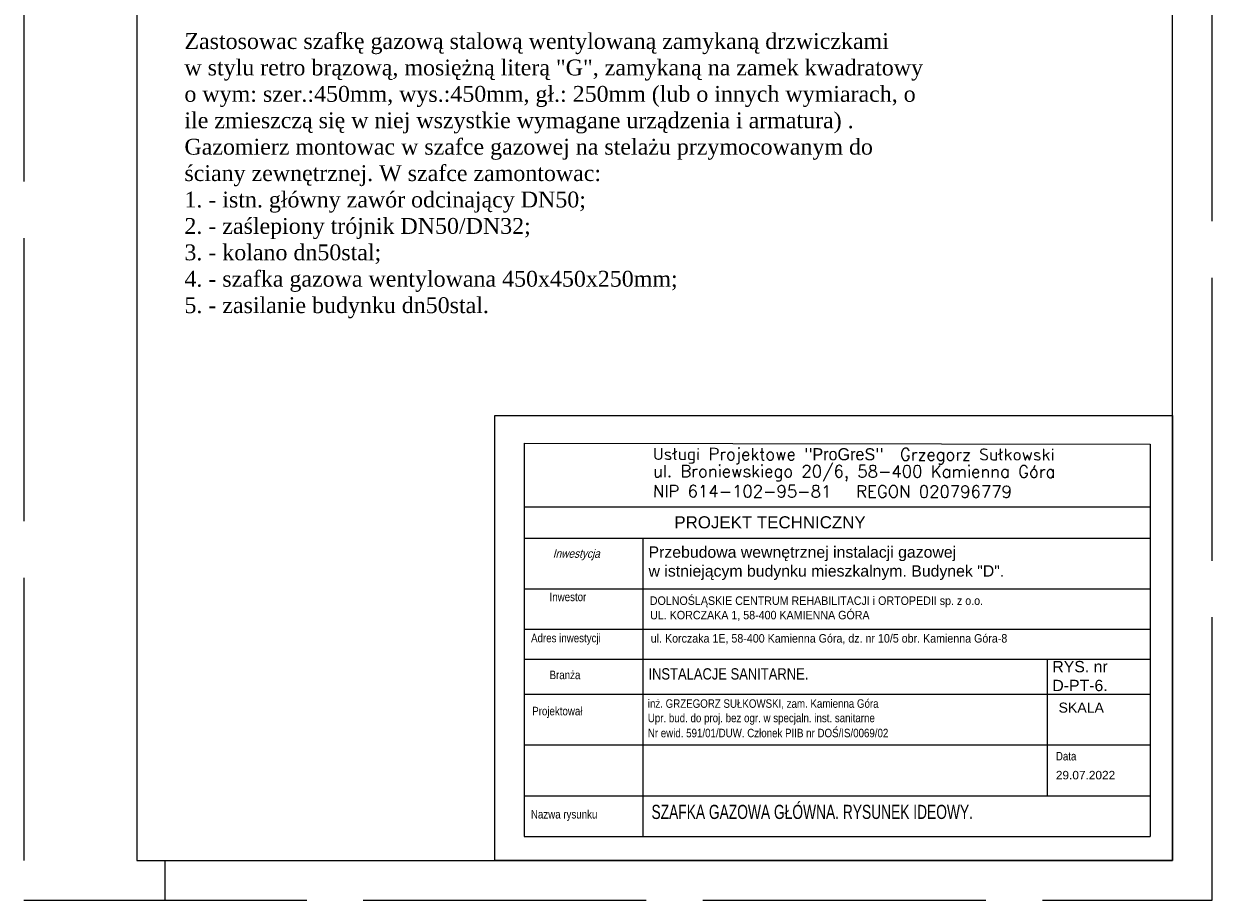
# Model space of a CAD drawing. Extents: x 34439 to 126910, y -74890 to 17912.
# Tile 62 of 144: x 106293 to 108393, y -59101 to -57552. Entities that reach past the tile are written whole.
import ezdxf

# ---------------------------------------------------------------- set-up
doc = ezdxf.new("R2010")
doc.units = 0
doc.header["$MEASUREMENT"] = 0
doc.linetypes.add('Przekrojowa', pattern=[600, 500, -100])
doc.layers.add('tabelka', color=255, linetype='Continuous', lineweight=13)
doc.layers.add('tabelka2', color=251, linetype='Continuous', lineweight=13)
doc.layers.add('urządzenia', color=140, linetype='Continuous')
doc.styles.add('GA4-ATR-TEXT', font='arial.ttf', dxfattribs={"width": 0.9})
doc.styles.add('GENERATED_STYLE_1', font='ARIAL.TTF')
doc.styles.add('ROMANS', font='SIMPLEX.SHX', dxfattribs={"width": 0.85, "oblique": 15, "height": 16})
doc.styles.get("Standard").update_dxf_attribs({"font": 'ARIALN.TTF'})
doc.styles.add('T.N.ROMAN', font='SIMPLEX')

msp = doc.modelspace()

# ---------------------------------------------------------------- linework, layer by layer
at = {"color": 62, "linetype": 'Przekrojowa', "lineweight": 18}
for p, q in [((106293, -56131.3), (106293, -59101.3)), ((108393, -59101.3), (108393, -56131.3)), ((108393, -59101.3), (108393, -56131.3)), ((106293, -59101.3), (108393, -59101.3))]:
    msp.add_line(p, q, dxfattribs=at)
at = {"linetype": 'Continuous'}
for p, q in [((106493, -56201.3), (106493, -59031.3)), ((108323, -59031.3), (108323, -56201.3)), ((108323, -59031.3), (108323, -56201.3)), ((106493, -59031.3), (108323, -59031.3))]:
    msp.add_line(p, q, dxfattribs=at)
at = {"color": 250, "linetype": 'Continuous', "lineweight": 18}
msp.add_line((106543, -59101.3), (106543, -59031.3), dxfattribs=at)
at = {"layer": 'tabelka', "linetype": 'Continuous'}
msp.add_lwpolyline([(107125.5, -58244.8), (108323, -58244.8), (108323, -59031.3), (107125.5, -59031.3)], close=True, dxfattribs=at)
at = {"layer": 'tabelka2', "linetype": 'Continuous'}
msp.add_line((107177.4, -58293.5), (107177.4, -58988.9), dxfattribs=at)
at = {"layer": 'tabelka2'}
for p, q in [((107177.4, -58293.5), (108283.6, -58295.2)), ((108283.6, -58295.2), (108283.6, -58988.9)), ((107177.4, -58406.2), (108283.6, -58406.2)), ((107177.4, -58461.7), (108282.9, -58461.7)), ((107386.6, -58461.7), (107386.6, -58988.9)), ((107177.4, -58551), (108282.9, -58551)), ((107177.4, -58622.2), (108282.9, -58622.2)), ((107177.4, -58675.1), (108282.9, -58675.1)), ((108101.7, -58916.9), (108101.7, -58675.1)), ((107177.4, -58736.9), (108283.6, -58736.9)), ((107177.4, -58826.9), (108283.6, -58826.9)), ((107177.4, -58916.9), (108283.6, -58916.9)), ((107177.4, -58988.9), (108283.6, -58988.9))]:
    msp.add_line(p, q, dxfattribs=at)

# ---------------------------------------------------------------- texts
for s, p in [('Projektował', (107191.4, -58774.5)), ('inż. GRZEGORZ SUŁKOWSKI, zam. Kamienna Góra', (107395.7, -58761.2)), ('Upr. bud. do proj. bez ogr. w specjaln. inst. sanitarne', (107395.7, -58786.7)), ('Nr ewid. 591/01/DUW. Członek PIIB nr DOŚ/IS/0069/02', (107395.7, -58813.3))]:
    msp.add_text(s, height=15, dxfattribs=at).set_placement(p)
at = {"layer": 'tabelka2', "width": 0.85}
msp.add_text('SZAFKA GAZOWA GŁÓWNA. RYSUNEK IDEOWY.', height=25, dxfattribs=at).set_placement((107402.2, -58957.7))
at = {"layer": 'tabelka2', "char_height": 21.327, "width": 2654.47, "attachment_point": 1, "rotation": 359.9094, "style": 'T.N.ROMAN'}
for s, insert in [('Usługi Projektowe "{\\fBrush Script MT|b0|i0|c0|p66;ProGreS}"  Grzegorz Sułkowski', (107404.8, -58301.9)), ('ul. Broniewskiego 20/6, 58-400 Kamienna Góra\\PNIP 614-102-95-81   REGON 020796779', (107404.8, -58332.1))]:
    msp.add_mtext(s, dxfattribs=dict(at, insert=insert))
at = {"layer": 'tabelka2', "attachment_point": 1}
for s, insert, char_height, width, style in [('PROJEKT TECHNICZNY', (107442.6, -58422.7), 21.349, 2657.127, 'GENERATED_STYLE_1'), ('{\\fArial|b0|i0|c238|p0;Inwestycja }', (107227.7, -58481.1), 15, 1107.136, 'ROMANS'), ('Przebudowa wewnętrznej instalacji gazowej\\Pw istniejącym budynku mieszkalnym. Budynek "D".', (107397, -58476), 20, 1469.909, 'GENERATED_STYLE_1'), ('DOLNOŚLĄSKIE CENTRUM REHABILITACJI i ORTOPEDII sp. z o.o.', (107399.2, -58564.4), 15, 1107.136, 'GA4-ATR-TEXT'), ('UL. KORCZAKA 1, 58-400 KAMIENNA GÓRA', (107399.8, -58589.9), 15, 1107.136, 'GA4-ATR-TEXT'), ('ul. Korczaka 1E, 58-400 Kamienna Góra, dz. nr 10/5 obr. Kamienna Góra-8', (107400.9, -58631), 15, 1107.136, 'GA4-ATR-TEXT'), ('{\\fArial|b0|i0|c238|p0;RYS. nr \\PD-PT-6.}', (108110.5, -58678.4), 20, 1107.136, 'GENERATED_STYLE_1'), ('{\\fArial|b0|i0|c238|p0;SKALA }', (108121.5, -58752), 17.791, 1107.136, 'GENERATED_STYLE_1'), ('29.07.2022', (108116.7, -58872.7), 15, 1107.136, 'GENERATED_STYLE_1')]:
    msp.add_mtext(s, dxfattribs=dict(at, insert=insert, char_height=char_height, width=width, style=style))
at = {"layer": 'tabelka2', "width": 1107.136, "attachment_point": 1}
for s, insert, char_height in [('Inwestor}', (107222.1, -58557.8), 15), ('Adres inwestycji}', (107189.4, -58630.4), 15), ('Branża}', (107222.1, -58695.6), 15), ('INSTALACJE SANITARNE. ', (107396.8, -58691.3), 20), ('Data}', (108116.7, -58839.2), 15), ('Nazwa rysunku }', (107189.1, -58941.9), 15)]:
    msp.add_mtext(s, dxfattribs=dict(at, insert=insert, char_height=char_height))
at = {"layer": 'urządzenia', "insert": (106576.9, -57568.9), "char_height": 28, "width": 1321.774, "attachment_point": 1}
msp.add_mtext('{\\fTimes New Roman|b0|i0|c238|p18;Zastosowac szafkę gazową stalową wentylowaną zamykaną drzwiczkami\\Pw stylu retro brązową, mosiężną literą "G", zamykaną na zamek kwadratowy\\Po wym: szer.:450mm, wys.:450mm, gł.: 250mm (lub o innych wymiarach, o ile zmieszczą się w niej wszystkie wymagane urządzenia i armatura) .\\PGazomierz montowac w szafce gazowej na stelażu przymocowanym do ściany zewnętrznej. W szafce zamontowac:\\P1. - istn. główny zawór odcinający DN50;\\P2. - zaślepiony trójnik DN50/DN32;\\P3. - kolano dn50stal;\\P4. - szafka gazowa wentylowana 450x450x250mm;\\P5. - zasilanie budynku dn50stal.}', dxfattribs=at)

doc.saveas('drawing.dxf')
